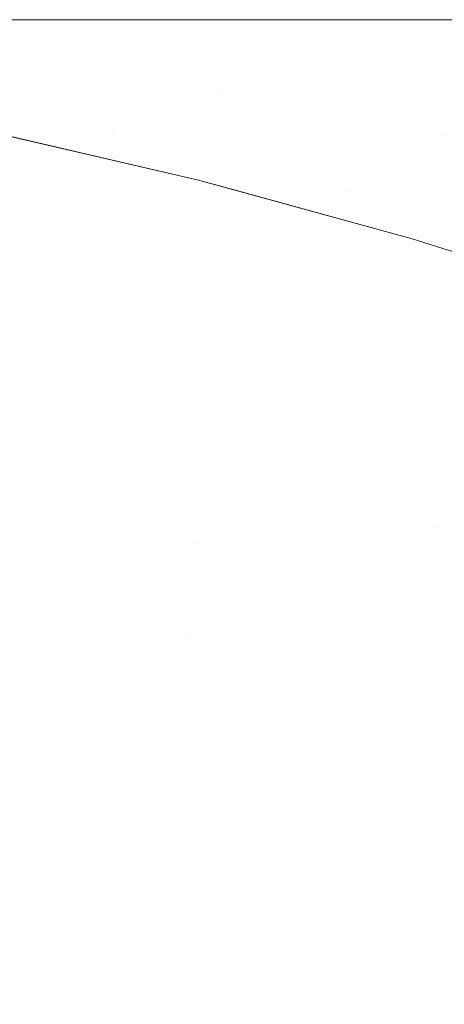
# Model space of a CAD drawing. Header units: centimetres. Extents: x -17.1 to 18.2, y 3.4 to 5.2.
# Tile 165 of 256: x -5.28837 to -5.28472, y 5.19175 to 5.20021. Entities that reach past the tile are written whole.
import ezdxf

# ---------------------------------------------------------------- set-up
doc = ezdxf.new("R2010")
doc.units = ezdxf.units.CM
doc.header["$LTSCALE"] = 2.54
doc.layers.add('Lucido design-1', color=7, linetype='Continuous')

# ---------------------------------------------------------------- blocks, each defined once
blk = doc.blocks.new('Gruppo-4-1')
at = {"color": 7, "linetype": 'Continuous', "lineweight": 9}
for points, invisible_edges in [([(18.1472337, 5.2001438, -1872.3123902), (18.1472337, 5.200212, -1872.315514), (-17.0203085, 5.200212, -1872.315514), (-17.0203085, 5.2001438, -1872.3123902)], 8), ([(-17.0203085, 5.200212, -1872.315514), (6.2922619, 5.200212, -1872.515514), (-5.1653366, 5.200212, -1872.515514)], 9), ([(-5.1653366, 5.200212, -1872.515514), (-5.1660399, 5.200212, -1872.5155169), (-17.0203085, 5.200212, -1872.315514)], 10), ([(-5.1660399, 5.200212, -1872.5155169), (-5.1694895, 5.200212, -1872.5156124), (-17.0203085, 5.200212, -1872.315514)], 10), ([(6.2922619, 5.200212, -1872.515514), (-17.0203085, 5.200212, -1872.315514), (18.1472337, 5.200212, -1872.315514)], 9), ([(-17.0203085, 5.200212, -1872.315514), (-5.1731087, 5.200212, -1872.5158586), (-5.1738721, 5.200212, -1872.5159423)], 9), ([(-5.1694895, 5.200212, -1872.5156124), (-5.1731087, 5.200212, -1872.5158586), (-17.0203085, 5.200212, -1872.315514)], 10), ([(-5.1738721, 5.200212, -1872.5159423), (-5.176745, 5.200212, -1872.5162572), (-17.0203085, 5.200212, -1872.315514)], 10), ([(-5.176745, 5.200212, -1872.5162572), (-5.1804029, 5.200212, -1872.516812), (-17.0203085, 5.200212, -1872.315514)], 10), ([(-5.1804029, 5.200212, -1872.516812), (-5.1840865, 5.200212, -1872.5175279), (-17.0203085, 5.200212, -1872.315514)], 10), ([(-5.1840865, 5.200212, -1872.5175279), (-5.1878, 5.200212, -1872.518411), (-17.0203085, 5.200212, -1872.315514)], 10), ([(-5.1878, 5.200212, -1872.518411), (-5.1915474, 5.200212, -1872.5194688), (-17.0203085, 5.200212, -1872.315514)], 10), ([(-5.1915474, 5.200212, -1872.5194688), (-5.1953329, 5.200212, -1872.5207099), (-17.0203085, 5.200212, -1872.315514)], 10), ([(-5.1953329, 5.200212, -1872.5207099), (-5.1991602, 5.200212, -1872.5221445), (-17.0203085, 5.200212, -1872.315514)], 10), ([(-5.1991602, 5.200212, -1872.5221445), (-5.2030329, 5.200212, -1872.5237842), (-17.0203085, 5.200212, -1872.315514)], 10), ([(-5.2030329, 5.200212, -1872.5237842), (-5.2069543, 5.200212, -1872.5256424), (-17.0203085, 5.200212, -1872.315514)], 10), ([(-5.2069543, 5.200212, -1872.5256424), (-5.2109273, 5.200212, -1872.527734), (-17.0203085, 5.200212, -1872.315514)], 10), ([(-5.2109273, 5.200212, -1872.527734), (-5.214954, 5.200212, -1872.5300759), (-17.0203085, 5.200212, -1872.315514)], 10), ([(-5.214954, 5.200212, -1872.5300759), (-5.2190361, 5.200212, -1872.5326869), (-17.0203085, 5.200212, -1872.315514)], 10), ([(-5.2190361, 5.200212, -1872.5326869), (-5.2231741, 5.200212, -1872.5355876), (-17.0203085, 5.200212, -1872.315514)], 10), ([(-5.2231741, 5.200212, -1872.5355876), (-5.2273676, 5.200212, -1872.5388009), (-17.0203085, 5.200212, -1872.315514)], 10), ([(-5.2273676, 5.200212, -1872.5388009), (-5.2316144, 5.200212, -1872.5423516), (-17.0203085, 5.200212, -1872.315514)], 10), ([(-5.2316144, 5.200212, -1872.5423516), (-5.2359109, 5.200212, -1872.5462666), (-17.0203085, 5.200212, -1872.315514)], 10), ([(-5.2359109, 5.200212, -1872.5462666), (-5.2402512, 5.200212, -1872.5505744), (-17.0203085, 5.200212, -1872.315514)], 10), ([(-17.0203085, 5.200212, -1872.915514), (-5.2856299, 5.200212, -1872.6317905), (-5.2887077, 5.200212, -1872.6427142)], 9), ([(-17.0203085, 5.200212, -1872.315514), (-5.2534344, 5.200212, -1872.5661633), (-5.2578296, 5.200212, -1872.5723496)], 9), ([(-5.2402512, 5.200212, -1872.5505744), (-5.2446268, 5.200212, -1872.5553055), (-17.0203085, 5.200212, -1872.315514)], 10), ([(-17.0203085, 5.200212, -1872.915514), (-5.2822261, 5.200212, -1872.6214387), (-5.2856299, 5.200212, -1872.6317905)], 9), ([(-5.2578296, 5.200212, -1872.5723496), (-5.2620551, 5.200212, -1872.5788637), (-17.0203085, 5.200212, -1872.315514)], 10), ([(-5.2620551, 5.200212, -1872.5788637), (-5.2651012, 5.200212, -1872.5840263), (-5.2663597, 5.200212, -1872.5861591), (-17.0203085, 5.200212, -1872.315514)], 12), ([(-5.2446268, 5.200212, -1872.5553055), (-5.2448069, 5.200212, -1872.5555178), (-5.2490262, 5.200212, -1872.5604912), (-17.0203085, 5.200212, -1872.315514)], 12), ([(-17.0203085, 5.200212, -1872.915514), (-5.2785484, 5.200212, -1872.6116897), (-5.2822261, 5.200212, -1872.6214387)], 9), ([(-5.2490262, 5.200212, -1872.5604912), (-5.2534344, 5.200212, -1872.5661633), (-17.0203085, 5.200212, -1872.315514)], 10), ([(-17.0203085, 5.200212, -1872.915514), (-17.0203085, 5.200212, -1872.315514), (-5.2746471, 5.200212, -1872.6025599), (-5.2785484, 5.200212, -1872.6116897)], 10), ([(-5.2663597, 5.200212, -1872.5861591), (-5.2705698, 5.200212, -1872.5940523), (-17.0203085, 5.200212, -1872.315514)], 10), ([(-5.2705698, 5.200212, -1872.5940523), (-5.2746471, 5.200212, -1872.6025599), (-17.0203085, 5.200212, -1872.315514)], 10), ([(-5.2812981, 5.2001998, -1872.6221316), (-5.2927159, 5.2001998, -1872.6666679), (-5.2914083, 5.200212, -1872.6541624), (-5.2887077, 5.200212, -1872.6427142)], 11), ([(-5.2887077, 5.200212, -1872.6427142), (-5.2856299, 5.200212, -1872.6317905), (-5.2822261, 5.200212, -1872.6214387), (-5.2812981, 5.2001998, -1872.6221316)], 12), ([(-17.0203085, 5.2001438, -1872.3123902), (-17.0203085, 5.2001168, -1872.3111521), (18.1472337, 5.2001168, -1872.3111521), (18.1472337, 5.2001438, -1872.3123902)], 10), ([(-5.2812981, 5.2001998, -1872.6221316), (-5.2803854, 5.2001632, -1872.6228666), (-5.2917133, 5.2001632, -1872.6670523), (-5.2927159, 5.2001998, -1872.6666679)], 15), ([(-5.2907115, 5.2001022, -1872.6674365), (-5.2917133, 5.2001632, -1872.6670523), (-5.2803854, 5.2001632, -1872.6228666), (-5.2794734, 5.2001022, -1872.6236011)], 15), ([(18.1472337, 5.2001168, -1872.3111521), (-17.0203085, 5.2001168, -1872.3111521), (-17.0203085, 5.1998315, -1872.3067985), (18.1472337, 5.1998315, -1872.3067985)], 5), ([(-5.2794734, 5.2001022, -1872.6236011), (-5.2785624, 5.2000169, -1872.6243347), (-5.2897108, 5.2000169, -1872.6678202), (-5.2907115, 5.2001022, -1872.6674365)], 15), ([(-5.2887115, 5.1999073, -1872.6682034), (-5.2897108, 5.2000169, -1872.6678202), (-5.2785624, 5.2000169, -1872.6243347), (-5.2776527, 5.1999073, -1872.6250673)], 15), ([(-5.2887115, 5.1999073, -1872.6682034), (-5.2877141, 5.1997735, -1872.6685859), (-5.2923061, 5.199868, -1872.715514)], 11), ([(-5.2776527, 5.1999073, -1872.6250673), (-5.2767447, 5.1997735, -1872.6257985), (-5.2877141, 5.1997735, -1872.6685859), (-5.2887115, 5.1999073, -1872.6682034)], 15), ([(18.1472337, 5.1998315, -1872.3067985), (-17.0203085, 5.1998315, -1872.3067985), (-17.0203085, 5.1993565, -1872.3024614), (18.1472337, 5.1993565, -1872.3024614)], 5), ([(-5.2905725, 5.199614, -1872.715514), (-5.2923061, 5.199868, -1872.715514), (-5.2877141, 5.1997735, -1872.6685859), (-5.2866333, 5.199604, -1872.6689816)], 14), ([(-5.2866333, 5.199604, -1872.6689816), (-5.2877141, 5.1997735, -1872.6685859), (-5.2767447, 5.1997735, -1872.6257985), (-5.2758386, 5.1996156, -1872.6265281)], 15), ([(-5.2875726, 5.1992448, -1872.6923443), (-5.2905725, 5.199614, -1872.715514), (-5.2866333, 5.199604, -1872.6689816)], 11), ([(-5.2875726, 5.1992448, -1872.6923443), (-5.2904874, 5.1996015, -1872.715514), (-5.2905725, 5.199614, -1872.715514)], 9), ([(-5.2875726, 5.1992448, -1872.6923443), (-5.2895498, 5.1994244, -1872.715514), (-5.2904874, 5.1996015, -1872.715514)], 9), ([(-5.2866333, 5.199604, -1872.6689816), (-5.2856616, 5.1994203, -1872.6693486), (-5.2875726, 5.1992448, -1872.6923443)], 11), ([(-5.281111, 5.1994338, -1872.6475719), (-5.2866333, 5.199604, -1872.6689816), (-5.2758386, 5.1996156, -1872.6265281)], 11), ([(-5.281111, 5.1994338, -1872.6475719), (-5.2856616, 5.1994203, -1872.6693486), (-5.2866333, 5.199604, -1872.6689816)], 11), ([(-5.2895498, 5.1994244, -1872.715514), (-5.2875726, 5.1992448, -1872.6923443), (-5.2875681, 5.1992281, -1872.6923537)], 11), ([(-5.2875681, 5.1992281, -1872.6923537), (-5.2886645, 5.1992573, -1872.715514), (-5.2895498, 5.1994244, -1872.715514)], 9), ([(-5.2875726, 5.1992448, -1872.6923443), (-5.2856616, 5.1994203, -1872.6693486), (-5.2847363, 5.1992281, -1872.6697278)], 11), ([(-5.2847363, 5.1992281, -1872.6697278), (-5.2856616, 5.1994203, -1872.6693486), (-5.281111, 5.1994338, -1872.6475719), (-5.2801592, 5.1992281, -1872.6481305)], 15), ([(18.1472337, 5.1993565, -1872.3024614), (-17.0203085, 5.1993565, -1872.3024614), (-17.0203085, 5.1986928, -1872.2981492), (18.1472337, 5.1986928, -1872.2981492)], 5), ([(-5.2886645, 5.1992573, -1872.715514), (-5.2868355, 5.1988335, -1872.715514), (-5.2868355, 5.1988335, -1872.915514), (-5.2885274, 5.1992255, -1872.915514)], 10), ([(-5.2875681, 5.1992281, -1872.6923537), (-5.2865582, 5.1989987, -1872.692545), (-5.2868355, 5.1988335, -1872.715514), (-5.2886645, 5.1992573, -1872.715514)], 11), ([(-5.2885274, 5.1992255, -1872.915514), (-5.2868355, 5.1988335, -1872.915514), (-5.287514, 5.1989505, -1872.9186383), (-5.2885313, 5.1991798, -1872.9186383)], 14), ([(-5.2847363, 5.1992281, -1872.6697278), (-5.2875681, 5.1992281, -1872.6923537), (-5.2875726, 5.1992448, -1872.6923443)], 11), ([(-5.2847363, 5.1992281, -1872.6697278), (-5.2837498, 5.1989987, -1872.6701061), (-5.2865582, 5.1989987, -1872.692545), (-5.2875681, 5.1992281, -1872.6923537)], 15), ([(-5.2801592, 5.1992281, -1872.6481305), (-5.2792104, 5.1989987, -1872.6486872), (-5.2837498, 5.1989987, -1872.6701061), (-5.2847363, 5.1992281, -1872.6697278)], 15), ([(-5.2885313, 5.1991798, -1872.9186383), (-5.287514, 5.1989505, -1872.9186383), (-5.287529, 5.198806, -1872.9217579), (-5.2885449, 5.1990349, -1872.9217579)], 15), ([(-5.2885449, 5.1990349, -1872.9217579), (-5.287529, 5.198806, -1872.9217579), (-5.287554, 5.1985655, -1872.9248685), (-5.2885674, 5.1987939, -1872.9248685)], 15), ([(-5.2865168, 5.1985535, -1872.9217579), (-5.287529, 5.198806, -1872.9217579), (-5.287514, 5.1989505, -1872.9186383), (-5.2865003, 5.1986977, -1872.9186383)], 15), ([(-5.2865003, 5.1986977, -1872.9186383), (-5.287514, 5.1989505, -1872.9186383), (-5.2868355, 5.1988335, -1872.915514), (-5.2864963, 5.1987401, -1872.915514)], 11), ([(-5.2868355, 5.1988335, -1872.715514), (-5.2865582, 5.1989987, -1872.692545), (-5.2855519, 5.1987458, -1872.6927357)], 11), ([(-5.2855519, 5.1987458, -1872.6927357), (-5.2865582, 5.1989987, -1872.692545), (-5.2837498, 5.1989987, -1872.6701061), (-5.2827668, 5.1987458, -1872.670483)], 15), ([(-5.2885674, 5.1987939, -1872.9248685), (-5.287554, 5.1985655, -1872.9248685), (-5.287589, 5.1982299, -1872.9279654), (-5.2885989, 5.1984575, -1872.9279654)], 15), ([(-5.2865443, 5.1983137, -1872.9248685), (-5.287554, 5.1985655, -1872.9248685), (-5.287529, 5.198806, -1872.9217579), (-5.2865168, 5.1985535, -1872.9217579)], 15), ([(-5.2868355, 5.1988335, -1872.715514), (-5.2849984, 5.1983278, -1872.715514), (-5.2849984, 5.1983278, -1872.915514), (-5.2864963, 5.1987401, -1872.915514)], 10), ([(-5.2864963, 5.1987401, -1872.915514), (-5.2868355, 5.1988335, -1872.915514), (-5.2868355, 5.1988335, -1872.715514)], 10), ([(-5.2855519, 5.1987458, -1872.6927357), (-5.2845497, 5.1984695, -1872.6929256), (-5.2849984, 5.1983278, -1872.715514), (-5.2868355, 5.1988335, -1872.715514)], 11), ([(18.1472337, 5.1986928, -1872.2981492), (-17.0203085, 5.1986928, -1872.2981492), (-17.0203085, 5.1978416, -1872.2938701), (18.1472337, 5.1978416, -1872.2938701)], 5), ([(-5.2865003, 5.1986977, -1872.9186383), (-5.2854907, 5.1984215, -1872.9186383), (-5.2855087, 5.1982778, -1872.9217579), (-5.2865168, 5.1985535, -1872.9217579)], 15), ([(-5.2864963, 5.1987401, -1872.915514), (-5.2849984, 5.1983278, -1872.915514), (-5.2854907, 5.1984215, -1872.9186383), (-5.2865003, 5.1986977, -1872.9186383)], 14), ([(-5.2827668, 5.1987458, -1872.670483), (-5.2817878, 5.1984695, -1872.6708584), (-5.2845497, 5.1984695, -1872.6929256), (-5.2855519, 5.1987458, -1872.6927357)], 15), ([(-5.2865827, 5.197979, -1872.9279654), (-5.287589, 5.1982299, -1872.9279654), (-5.287554, 5.1985655, -1872.9248685), (-5.2865443, 5.1983137, -1872.9248685)], 15), ([(-5.2865168, 5.1985535, -1872.9217579), (-5.2855087, 5.1982778, -1872.9217579), (-5.2855387, 5.1980387, -1872.9248685), (-5.2865443, 5.1983137, -1872.9248685)], 15), ([(-5.2885989, 5.1984575, -1872.9279654), (-5.287589, 5.1982299, -1872.9279654), (-5.2876337, 5.1978001, -1872.9310442), (-5.2886392, 5.1980267, -1872.9310442)], 15), ([(-5.2844815, 5.1981625, -1872.715514), (-5.2849984, 5.1983278, -1872.715514), (-5.2845497, 5.1984695, -1872.6929256), (-5.2835519, 5.1981701, -1872.6931147)], 14), ([(-5.284505, 5.1979789, -1872.9217579), (-5.2855087, 5.1982778, -1872.9217579), (-5.2854907, 5.1984215, -1872.9186383), (-5.2844855, 5.1981223, -1872.9186383)], 15), ([(-5.2844855, 5.1981223, -1872.9186383), (-5.2854907, 5.1984215, -1872.9186383), (-5.2849984, 5.1983278, -1872.915514), (-5.2844815, 5.1981625, -1872.915514)], 11), ([(-5.2865443, 5.1983137, -1872.9248685), (-5.2855387, 5.1980387, -1872.9248685), (-5.2855805, 5.1977049, -1872.9279654), (-5.2865827, 5.197979, -1872.9279654)], 15), ([(-5.2845374, 5.1977405, -1872.9248685), (-5.2855387, 5.1980387, -1872.9248685), (-5.2855087, 5.1982778, -1872.9217579), (-5.284505, 5.1979789, -1872.9217579)], 15), ([(-5.2844815, 5.1981625, -1872.915514), (-5.2849984, 5.1983278, -1872.915514), (-5.2849984, 5.1983278, -1872.715514), (-5.2844815, 5.1981625, -1872.715514)], 10), ([(-5.2866319, 5.1975503, -1872.9310442), (-5.2876337, 5.1978001, -1872.9310442), (-5.287589, 5.1982299, -1872.9279654), (-5.2865827, 5.197979, -1872.9279654)], 15), ([(-5.2886392, 5.1980267, -1872.9310442), (-5.2876337, 5.1978001, -1872.9310442), (-5.2876882, 5.1972774, -1872.9341007), (-5.2886883, 5.1975027, -1872.9341007)], 15), ([(-5.2845827, 5.1974078, -1872.9279654), (-5.2855805, 5.1977049, -1872.9279654), (-5.2855387, 5.1980387, -1872.9248685), (-5.2845374, 5.1977405, -1872.9248685)], 15), ([(-5.2865827, 5.197979, -1872.9279654), (-5.2855805, 5.1977049, -1872.9279654), (-5.2856341, 5.1972774, -1872.9310442), (-5.2866319, 5.1975503, -1872.9310442)], 15), ([(18.1472337, 5.1978416, -1872.2938701), (-17.0203085, 5.1978416, -1872.2938701), (-17.0203085, 5.1968046, -1872.2896321), (18.1472337, 5.1968046, -1872.2896321)], 5), ([(-5.2866917, 5.1970288, -1872.9341007), (-5.2876882, 5.1972774, -1872.9341007), (-5.2876337, 5.1978001, -1872.9310442), (-5.2866319, 5.1975503, -1872.9310442)], 15), ([(-5.2846406, 5.1969816, -1872.9310442), (-5.2856341, 5.1972774, -1872.9310442), (-5.2855805, 5.1977049, -1872.9279654), (-5.2845827, 5.1974078, -1872.9279654)], 15), ([(-5.2886883, 5.1975027, -1872.9341007), (-5.2876882, 5.1972774, -1872.9341007), (-5.2877521, 5.1966631, -1872.9371304), (-5.2887459, 5.1968871, -1872.9371304)], 15), ([(-5.2866319, 5.1975503, -1872.9310442), (-5.2856341, 5.1972774, -1872.9310442), (-5.2856992, 5.1967574, -1872.9341007), (-5.2866917, 5.1970288, -1872.9341007)], 15), ([(-5.2867619, 5.1964162, -1872.9371304), (-5.2877521, 5.1966631, -1872.9371304), (-5.2876882, 5.1972774, -1872.9341007), (-5.2866917, 5.1970288, -1872.9341007)], 15), ([(-5.284711, 5.1964632, -1872.9341007), (-5.2856992, 5.1967574, -1872.9341007), (-5.2856341, 5.1972774, -1872.9310442), (-5.2846406, 5.1969816, -1872.9310442)], 15), ([(-5.2866917, 5.1970288, -1872.9341007), (-5.2856992, 5.1967574, -1872.9341007), (-5.2857757, 5.1961464, -1872.9371304), (-5.2867619, 5.1964162, -1872.9371304)], 15), ([(-5.2887459, 5.1968871, -1872.9371304), (-5.2877521, 5.1966631, -1872.9371304), (-5.2878254, 5.1959591, -1872.9401294), (-5.288812, 5.1961815, -1872.9401294)], 15), ([(18.1472337, 5.1968046, -1872.2896321), (-17.0203085, 5.1968046, -1872.2896321), (-17.0203085, 5.1955837, -1872.2854435), (18.1472337, 5.1955837, -1872.2854435)], 5), ([(-5.2847938, 5.1958541, -1872.9371304), (-5.2857757, 5.1961464, -1872.9371304), (-5.2856992, 5.1967574, -1872.9341007), (-5.284711, 5.1964632, -1872.9341007)], 15), ([(-5.2868425, 5.195714, -1872.9401294), (-5.2878254, 5.1959591, -1872.9401294), (-5.2877521, 5.1966631, -1872.9371304), (-5.2867619, 5.1964162, -1872.9371304)], 15), ([(-5.2868425, 5.195714, -1872.9401294), (-5.2867619, 5.1964162, -1872.9371304), (-5.2857757, 5.1961464, -1872.9371304), (-5.2858182, 5.1958073, -1872.938634)], 15), ([(-5.2847938, 5.1958541, -1872.9371304), (-5.284711, 5.1964632, -1872.9341007), (-5.2837276, 5.1961464, -1872.9341007), (-5.2837704, 5.1958541, -1872.9356192)], 15), ([(-5.288812, 5.1961815, -1872.9401294), (-5.2878254, 5.1959591, -1872.9401294), (-5.2879078, 5.1951674, -1872.9430936), (-5.2888862, 5.1953879, -1872.9430936)], 15), ([(-5.2848398, 5.195516, -1872.938634), (-5.2858182, 5.1958073, -1872.938634), (-5.2857757, 5.1961464, -1872.9371304), (-5.2847938, 5.1958541, -1872.9371304)], 15), ([(-5.286933, 5.1949243, -1872.9430936), (-5.2879078, 5.1951674, -1872.9430936), (-5.2878254, 5.1959591, -1872.9401294), (-5.2868425, 5.195714, -1872.9401294)], 15), ([(-5.2847938, 5.1958541, -1872.9371304), (-5.2838166, 5.1955393, -1872.9371304), (-5.283866, 5.1952024, -1872.938634), (-5.2848398, 5.195516, -1872.938634)], 15), ([(-5.2837704, 5.1958541, -1872.9356192), (-5.2838166, 5.1955393, -1872.9371304), (-5.2847938, 5.1958541, -1872.9371304)], 11), ([(-5.2858182, 5.1958073, -1872.938634), (-5.2858635, 5.1954462, -1872.9401294), (-5.2868425, 5.195714, -1872.9401294)], 11), ([(-5.2848887, 5.195156, -1872.9401294), (-5.2858635, 5.1954462, -1872.9401294), (-5.2858182, 5.1958073, -1872.938634), (-5.2848398, 5.195516, -1872.938634)], 15), ([(-5.286933, 5.1949243, -1872.9430936), (-5.2868425, 5.195714, -1872.9401294), (-5.2858635, 5.1954462, -1872.9401294), (-5.2859114, 5.1950632, -1872.9416161)], 15), ([(18.1472337, 5.1955837, -1872.2854435), (-17.0203085, 5.1955837, -1872.2854435), (-17.0203085, 5.1941813, -1872.281312), (18.1472337, 5.1941813, -1872.281312)], 5), ([(-5.2848398, 5.195516, -1872.938634), (-5.283866, 5.1952024, -1872.938634), (-5.2839186, 5.1948435, -1872.9401294), (-5.2848887, 5.195156, -1872.9401294)], 15), ([(-5.2889685, 5.1945086, -1872.9460193), (-5.2888862, 5.1953879, -1872.9430936), (-5.2879078, 5.1951674, -1872.9430936), (-5.2879524, 5.1947393, -1872.9445615)], 15), ([(-5.2849406, 5.1947742, -1872.9416161), (-5.2859114, 5.1950632, -1872.9416161), (-5.2858635, 5.1954462, -1872.9401294), (-5.2848887, 5.195156, -1872.9401294)], 15), ([(-5.286982, 5.1944973, -1872.9445615), (-5.2879524, 5.1947393, -1872.9445615), (-5.2879078, 5.1951674, -1872.9430936), (-5.286933, 5.1949243, -1872.9430936)], 15), ([(-5.2848887, 5.195156, -1872.9401294), (-5.2839186, 5.1948435, -1872.9401294), (-5.2839744, 5.194463, -1872.9416161), (-5.2849406, 5.1947742, -1872.9416161)], 15), ([(-5.2859114, 5.1950632, -1872.9416161), (-5.2859621, 5.1946587, -1872.9430936), (-5.286933, 5.1949243, -1872.9430936)], 11), ([(-5.2849955, 5.1943709, -1872.9430936), (-5.2859621, 5.1946587, -1872.9430936), (-5.2859114, 5.1950632, -1872.9416161), (-5.2849406, 5.1947742, -1872.9416161)], 15), ([(-5.286933, 5.1949243, -1872.9430936), (-5.2859621, 5.1946587, -1872.9430936), (-5.2860155, 5.1942329, -1872.9445615), (-5.286982, 5.1944973, -1872.9445615)], 15), ([(-5.2879524, 5.1947393, -1872.9445615), (-5.2879992, 5.1942901, -1872.9460193), (-5.2889685, 5.1945086, -1872.9460193)], 11), ([(-5.2870334, 5.1940492, -1872.9460193), (-5.2879992, 5.1942901, -1872.9460193), (-5.2879524, 5.1947393, -1872.9445615), (-5.286982, 5.1944973, -1872.9445615)], 15), ([(-5.2849406, 5.1947742, -1872.9416161), (-5.2839744, 5.194463, -1872.9416161), (-5.2840334, 5.194061, -1872.9430936), (-5.2849955, 5.1943709, -1872.9430936)], 15), ([(-5.2850532, 5.1939464, -1872.9445615), (-5.2860155, 5.1942329, -1872.9445615), (-5.2859621, 5.1946587, -1872.9430936), (-5.2849955, 5.1943709, -1872.9430936)], 15), ([(-5.2890586, 5.1935459, -1872.9489027), (-5.2889685, 5.1945086, -1872.9460193), (-5.2879992, 5.1942901, -1872.9460193), (-5.2880481, 5.1938201, -1872.9474665)], 15), ([(-5.286982, 5.1944973, -1872.9445615), (-5.2860155, 5.1942329, -1872.9445615), (-5.2860714, 5.1937861, -1872.9460193), (-5.2870334, 5.1940492, -1872.9460193)], 15), ([(-5.2849955, 5.1943709, -1872.9430936), (-5.2840334, 5.194061, -1872.9430936), (-5.2840954, 5.1936379, -1872.9445615), (-5.2850532, 5.1939464, -1872.9445615)], 15), ([(-5.2870871, 5.1935804, -1872.9474665), (-5.2880481, 5.1938201, -1872.9474665), (-5.2879992, 5.1942901, -1872.9460193), (-5.2870334, 5.1940492, -1872.9460193)], 15), ([(-5.2851137, 5.193501, -1872.9460193), (-5.2860714, 5.1937861, -1872.9460193), (-5.2860155, 5.1942329, -1872.9445615), (-5.2850532, 5.1939464, -1872.9445615)], 15), ([(18.1472337, 5.1941813, -1872.281312), (-17.0203085, 5.1941813, -1872.281312), (-17.0203085, 5.1926, -1872.2772457), (18.1472337, 5.1926, -1872.2772457)], 5), ([(-5.2870334, 5.1940492, -1872.9460193), (-5.2860714, 5.1937861, -1872.9460193), (-5.28613, 5.1933187, -1872.9474665), (-5.2870871, 5.1935804, -1872.9474665)], 15), ([(-5.2850532, 5.1939464, -1872.9445615), (-5.2840954, 5.1936379, -1872.9445615), (-5.2841605, 5.193194, -1872.9460193), (-5.2851137, 5.193501, -1872.9460193)], 15), ([(-5.2880481, 5.1938201, -1872.9474665), (-5.2880992, 5.1933297, -1872.9489027), (-5.2890586, 5.1935459, -1872.9489027)], 11), ([(-5.2871432, 5.1930912, -1872.9489027), (-5.2880992, 5.1933297, -1872.9489027), (-5.2880481, 5.1938201, -1872.9474665), (-5.2870871, 5.1935804, -1872.9474665)], 15), ([(-5.285177, 5.1930349, -1872.9474665), (-5.28613, 5.1933187, -1872.9474665), (-5.2860714, 5.1937861, -1872.9460193), (-5.2851137, 5.193501, -1872.9460193)], 15), ([(-5.2890586, 5.1935459, -1872.9489027), (-5.2880992, 5.1933297, -1872.9489027), (-5.2881524, 5.1928191, -1872.9503275), (-5.2891065, 5.1930341, -1872.9503275)], 15), ([(-5.2870871, 5.1935804, -1872.9474665), (-5.28613, 5.1933187, -1872.9474665), (-5.2861911, 5.1928308, -1872.9489027), (-5.2871432, 5.1930912, -1872.9489027)], 15), ([(-5.2851137, 5.193501, -1872.9460193), (-5.2841605, 5.193194, -1872.9460193), (-5.2842286, 5.1927295, -1872.9474665), (-5.285177, 5.1930349, -1872.9474665)], 15), ([(-5.2872016, 5.192582, -1872.9503275), (-5.2881524, 5.1928191, -1872.9503275), (-5.2880992, 5.1933297, -1872.9489027), (-5.2871432, 5.1930912, -1872.9489027)], 15), ([(-5.2852432, 5.1925486, -1872.9489027), (-5.2861911, 5.1928308, -1872.9489027), (-5.28613, 5.1933187, -1872.9474665), (-5.285177, 5.1930349, -1872.9474665)], 15), ([(-5.2891065, 5.1930341, -1872.9503275), (-5.2881524, 5.1928191, -1872.9503275), (-5.2882076, 5.1922887, -1872.9517404), (-5.2891563, 5.1925025, -1872.9517404)], 15), ([(-5.2871432, 5.1930912, -1872.9489027), (-5.2861911, 5.1928308, -1872.9489027), (-5.2862547, 5.192323, -1872.9503275), (-5.2872016, 5.192582, -1872.9503275)], 15), ([(-5.285177, 5.1930349, -1872.9474665), (-5.2842286, 5.1927295, -1872.9474665), (-5.2842997, 5.1922447, -1872.9489027), (-5.2852432, 5.1925486, -1872.9489027)], 15), ([(-5.2872623, 5.1920529, -1872.9517404), (-5.2882076, 5.1922887, -1872.9517404), (-5.2881524, 5.1928191, -1872.9503275), (-5.2872016, 5.192582, -1872.9503275)], 15), ([(-5.285312, 5.1920423, -1872.9503275), (-5.2862547, 5.192323, -1872.9503275), (-5.2861911, 5.1928308, -1872.9489027), (-5.2852432, 5.1925486, -1872.9489027)], 15), ([(18.1472337, 5.1908428, -1872.2732522), (18.1472337, 5.1926, -1872.2772457), (-17.0203085, 5.1926, -1872.2772457), (-17.0203085, 5.1916705, -1872.2751332)], 10), ([(-5.2872016, 5.192582, -1872.9503275), (-5.2862547, 5.192323, -1872.9503275), (-5.2863208, 5.1917954, -1872.9517404), (-5.2872623, 5.1920529, -1872.9517404)], 15), ([(-5.2852432, 5.1925486, -1872.9489027), (-5.2842997, 5.1922447, -1872.9489027), (-5.2843737, 5.1917401, -1872.9503275), (-5.285312, 5.1920423, -1872.9503275)], 15), ([(-5.2891563, 5.1925025, -1872.9517404), (-5.2882076, 5.1922887, -1872.9517404), (-5.2882648, 5.1917388, -1872.9531412), (-5.2892079, 5.1919514, -1872.9531412)], 15), ([(-5.2873252, 5.1915045, -1872.9531412), (-5.2882648, 5.1917388, -1872.9531412), (-5.2882076, 5.1922887, -1872.9517404), (-5.2872623, 5.1920529, -1872.9517404)], 15), ([(-5.2853835, 5.1915163, -1872.9517404), (-5.2863208, 5.1917954, -1872.9517404), (-5.2862547, 5.192323, -1872.9503275), (-5.285312, 5.1920423, -1872.9503275)], 15), ([(-5.2872623, 5.1920529, -1872.9517404), (-5.2863208, 5.1917954, -1872.9517404), (-5.2863893, 5.1912485, -1872.9531412), (-5.2873252, 5.1915045, -1872.9531412)], 15), ([(-5.285312, 5.1920423, -1872.9503275), (-5.2843737, 5.1917401, -1872.9503275), (-5.2844505, 5.1912159, -1872.9517404), (-5.2853835, 5.1915163, -1872.9517404)], 15), ([(-5.2892079, 5.1919514, -1872.9531412), (-5.2882648, 5.1917388, -1872.9531412), (-5.2883241, 5.1911699, -1872.9545293), (-5.2892613, 5.1913811, -1872.9545293)], 15), ([(-5.2854576, 5.1909711, -1872.9531412), (-5.2863893, 5.1912485, -1872.9531412), (-5.2863208, 5.1917954, -1872.9517404), (-5.2853835, 5.1915163, -1872.9517404)], 15)]:
    blk.add_3dface(points, dxfattribs=dict(at, invisible_edges=invisible_edges))
blk = doc.blocks.new('Gruppo-5-1')
at = {"color": 7}
blk.add_blockref('Gruppo-4-1', (0, 0), dxfattribs=at)

msp = doc.modelspace()

# ---------------------------------------------------------------- block references
at = {"layer": 'Lucido design-1', "color": 7}
msp.add_blockref('Gruppo-5-1', (0, 0), dxfattribs=at)

doc.saveas('drawing.dxf')
